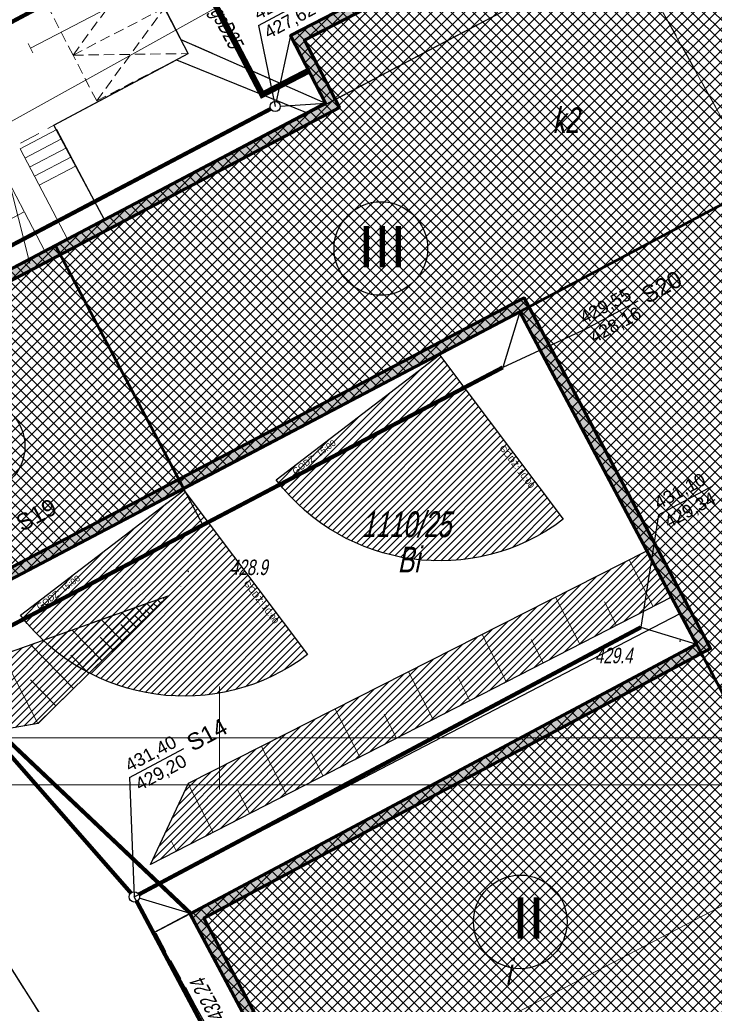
# Model space of a CAD drawing. Header units: metres. Extents: x 7408630 to 7411134, y 5569633 to 5570339.
# Tile 18 of 76: x 7410290 to 7410324, y 5569987 to 5570035. Entities that reach past the tile are written whole.
import ezdxf
from ezdxf.lldxf.tags import DXFTag

# ---------------------------------------------------------------- set-up
doc = ezdxf.new("R2010")
doc.units = ezdxf.units.M
doc.header["$MEASUREMENT"] = 0
for name, pattern in [('1.5_0.5', [2, 1.5, -0.5]), ('218-500', [1, 0.5, -0.5]), ('DASHED', [0.75, 0.5, -0.25]), ('mz1.0_0.5', [1.5, 1, -0.5]), ('mz1.25_0.5', [1.75, 1.25, -0.5])]:
    doc.linetypes.add(name, pattern=pattern)
for name, color, linetype, true_color in [('0 PZT - BUDYNEK OBJĘTY OPRACOWANIEM HATCH', 7, 'Continuous', 0x0d0d0d), ('1 PZT NASŁONECZNIENIE', 7, 'Continuous', 0xeb7500), ('_01_PZT - demontaże i rozbiórki', 7, 'Continuous', 0xd85c46)]:
    doc.layers.add(name, color=color, linetype=linetype, true_color=true_color)
doc.layers.add('0 PZT - SKARPY', color=7, linetype='Continuous', lineweight=30, true_color=0x395530)
doc.layers.add('0 PZT - skarpy hatch', color=7, linetype='Continuous', lineweight=5, true_color=0x517944)
for name, color, linetype, lineweight in [('210-Oznaczenie użytku', 7, 'Continuous', 0), ('211-Nr działki', 7, 'Continuous', 0), ('217-Granica konturu klasyfikcyjnego', 7, 'Continuous', 0), ('218-Granica użytku', 7, 'Continuous', 0), ('219-Linia granicy', 7, 'Continuous', 0), ('312-Budynek (powierzchnia)', 7, 'Continuous', 0), ('312-Numer ewidencyjny budynku-Atr124', 7, 'Continuous', 0), ('352-schody (powierzchnia)', 7, 'Continuous', 0), ('_Gaz', 40, 'GAZ_LINE', 25), ('_Kan-deszczowa', 82, 'KANSAN_LINE', 25), ('chodnik (powierzchnia)', 7, 'Continuous', 0), ('jezdnia (powierzchnia)', 7, 'Continuous', 0), ('mapa krzyze', 7, 'Continuous', 0), ('Obrys', 2, 'Continuous', 60), ('Opis', 8, 'Continuous', 13), ('przewód gazowy (linia)', 7, 'Continuous', 0), ('przewód gazowy (linia)-Atr1', 7, 'Continuous', 0), ('przewód kanalizacyjny (linia)', 7, 'Continuous', 0), ('punkt wysokościowy naturalny', 7, 'Continuous', 0), ('punkt wysokościowy naturalny-Atr2', 7, 'Continuous', 0), ('punkt wysokościowy sztuczny-Atr2', 7, 'Continuous', 0), ('punkt zmiany cech lub źródła danych o położeniu przewodu (sieć gazowa)', 7, 'Continuous', 0), ('SDRPK_420', 7, 'Continuous', 0), ('skarpa nieumocniona (powierzchnia)', 7, 'Continuous', 0)]:
    doc.layers.add(name, color=color, linetype=linetype, lineweight=lineweight)
doc.layers.add('_MAPA', color=7, linetype='Continuous')
doc.styles.add('ARIAL', font='tahoma.ttf')
doc.styles.get("Standard").update_dxf_attribs({"font": 'arial.ttf'})
tags = doc.linetypes.add('FH1_LINE', pattern='A,1,-0.2,["X",Standard,S=0.2,R=0,X=-0.1,Y=-0.1],-0.2', length=1.4).pattern_tags.tags
tags[15:16] = [DXFTag(74, 4), DXFTag(75, 0), DXFTag(340, '0'), DXFTag(46, 1.0), DXFTag(50, 0.0), DXFTag(44, 0.0), DXFTag(45, 0.0)]
tags[4:5] = [DXFTag(74, 4), DXFTag(75, 0), DXFTag(340, '0'), DXFTag(46, 1.0), DXFTag(50, 0.0), DXFTag(44, 0.0), DXFTag(45, 0.0)]
doc.linetypes.add('GAZ_LINE', pattern='A,0.5,-0.2,["G",ARIAL,S=0.1,R=0,X=-0.1,Y=-0.05],-0.25', length=0.95)
doc.linetypes.add('KANSAN_LINE', pattern='A,0.5,-0.2,["KS",ARIAL,S=0.1,R=0,X=-0.1,Y=-0.05],-0.25', length=0.95)
pattern_1 = [(45, (0, 0), (-0.1767766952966, 0.1767766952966), [])]

# ---------------------------------------------------------------- blocks, each defined once
blk = doc.blocks.new('MIEJSCE POSTOJOWE')
at = {"layer": 'SDRPK_420', "color": 7, "linetype": 'DASHED', "lineweight": 13}
blk.add_lwpolyline([(7390925.942, 5525336.927), (7390925.942, 5525339.427), (7390930.942, 5525339.427), (7390930.942, 5525336.927)], close=True, dxfattribs=at)
for points in [[(7390925.942, 5525339.427), (7390930.942, 5525336.927)], [(7390925.942, 5525336.927), (7390930.942, 5525339.427)]]:
    blk.add_lwpolyline(points, dxfattribs=at)
blk = doc.blocks.new('701_1')
at = {"layer": 'punkt zmiany cech lub źródła danych o położeniu przewodu (sieć gazowa)', "color": 7, "linetype": 'Continuous', "lineweight": 13}
blk.add_line((0, -2.5), (0, 2.5), dxfattribs=at)
blk = doc.blocks.new('801_1')
at = {"layer": 'punkt wysokościowy naturalny', "linetype": 'Continuous', "lineweight": 13}
h = blk.add_hatch(color=7, dxfattribs=at)
edge = h.paths.add_edge_path()
edge.add_arc((0, 0), 0.45, 0, 360)
blk = doc.blocks.new('A$C92b4fa8d')
at = {"layer": '217-Granica konturu klasyfikcyjnego', "color": 3, "linetype": '1.5_0.5', "lineweight": 13, "flags": 128}
blk.add_lwpolyline([(112.67, 101.11), (140.78, 50.59)], dxfattribs=at)
at = {"layer": '218-Granica użytku', "color": 7, "linetype": '218-500', "lineweight": 13, "flags": 128}
blk.add_lwpolyline([(112.67, 101.11), (140.78, 50.59)], dxfattribs=at)
at = {"layer": '219-Linia granicy', "color": 96, "linetype": 'Continuous', "lineweight": 13, "flags": 128}
for points in [[(112.67, 101.11), (140.78, 50.59)], [(80.81, 19.18), (136.04, 47.91)]]:
    blk.add_lwpolyline(points, dxfattribs=at)
at = {"layer": '312-Budynek (powierzchnia)', "color": 7, "linetype": 'Continuous', "lineweight": 53, "flags": 128}
for points in [[(103.45, 84.07), (114.85, 89.96)], [(105.15, 80.79), (103.45, 84.07)], [(92.04, 73.89), (105.15, 80.79)], [(125.45, 76.45), (114.58, 70.67)], [(92.04, 73.89), (80.74, 67.93)], [(98.25, 62.12), (92.04, 73.89)], [(114.58, 70.67), (98.25, 62.12)], [(114.58, 70.67), (125.93, 49.31)], [(86.94, 56.15), (98.25, 62.12)], [(136.71, 54.97), (125.93, 49.31), (132.76, 36.46), (110.85, 24.81), (110.12, 26.08), (106.98, 24.4), (101.68, 34.37), (102.2, 34.65), (98.57, 41.46)], [(123.15, 54.54), (98.57, 41.46)]]:
    blk.add_lwpolyline(points, dxfattribs=at)
at = {"layer": '352-schody (powierzchnia)', "color": 7, "linetype": 'Continuous', "lineweight": 13, "flags": 128}
for points in [[(90.33, 78.58), (92.63, 74.2), (94.42, 75.14), (92.11, 79.52), (90.33, 78.58)], [(89.13, 78.18), (86.56, 76.83), (88.96, 72.27), (91.53, 73.62), (89.13, 78.18)]]:
    blk.add_lwpolyline(points, close=True, dxfattribs=at)
for points in [[(92.34, 79.07), (90.56, 78.13)], [(92.58, 78.63), (90.79, 77.69)], [(92.82, 78.19), (91.03, 77.25)], [(93.05, 77.75), (91.26, 76.81)], [(87.96, 74.17), (90.53, 75.52)]]:
    blk.add_lwpolyline(points, dxfattribs=at)
at = {"layer": 'chodnik (powierzchnia)', "color": 7, "linetype": 'mz1.0_0.5', "lineweight": 13, "flags": 128}
for points in [[(94, 91.88), (98.49, 83.2), (86.56, 76.83)], [(105.15, 80.79), (98.13, 83.89)], [(104.25, 80.32), (97.92, 82.9)]]:
    blk.add_lwpolyline(points, dxfattribs=at)
blk.add_lwpolyline([(87.92, 31.51), (88.37, 34.03), (88.56, 33.98), (92.53, 34.7), (99.42, 35.95), (96.89, 40.59), (98.57, 41.46), (102.2, 34.65), (101.68, 34.37), (100.65, 33.71), (87.92, 31.51)], close=True, dxfattribs=at)
at = {"layer": 'jezdnia (powierzchnia)', "color": 7, "linetype": '1.5_0.5', "lineweight": 13, "flags": 128}
blk.add_lwpolyline([(70.09, 80.48), (63.46, 78.66), (66.27, 74.88), (70.1, 66.07), (80.85, 46.65), (88.56, 33.98), (92.51, 34.67), (83.27, 49.3), (76.87, 60.16), (72.72, 68.52), (73.76, 69.68), (73.06, 71.08), (71.69, 70.3), (69.13, 78.22), (69.27, 79.32), (70.09, 80.48)], close=True, dxfattribs=at)
at = {"layer": 'mapa krzyze', "color": 7, "linetype": 'Continuous', "lineweight": 0}
for p, q in [((100, 52.5), (100, 50)), ((100, 50), (100, 47.5))]:
    blk.add_line(p, q, dxfattribs=at)
at = {"layer": 'mapa krzyze', "color": 7, "linetype": 'Continuous', "lineweight": 0, "flags": 128}
blk.add_lwpolyline([(-56.064, 50), (200, 50), (200, 178.142)], dxfattribs=at)
at = {"layer": 'przewód gazowy (linia)', "color": 40, "linetype": 'Continuous', "lineweight": 13, "flags": 128}
for points in [[(90.84, 83.46), (141.14, 109.61), (148.31, 97.9), (151.72, 91.37), (152.56, 84.36), (171.91, 48.43)], [(98.75, 87.57), (102.05, 81.26), (103.66, 81.96)]]:
    blk.add_lwpolyline(points, dxfattribs=at)
at = {"layer": 'przewód kanalizacyjny (linia)', "color": 36, "linetype": 'Continuous', "lineweight": 13, "flags": 128}
for points in [[(90.81, 73.02), (89.15, 79.5), (103.94, 87.71), (121.08, 97.22)], [(98.57, 41.46), (85.9, 53.52), (78.2, 66.35), (62.97, 83.08)]]:
    blk.add_lwpolyline(points, dxfattribs=at)
at = {"layer": 'skarpa nieumocniona (powierzchnia)', "color": 7, "linetype": 'Continuous', "lineweight": 13}
for p, q in [((97.51, 56.9), (97.5, 56.9)), ((96.79, 56.19), (96.46, 56.53)), ((96.97, 56.37), (96.84, 56.49)), ((97.15, 56.54), (96.98, 56.71)), ((97.33, 56.72), (97.29, 56.76)), ((95.96, 55.37), (95.25, 56.1)), ((96.22, 55.63), (95.92, 55.93)), ((96.43, 55.84), (95.94, 56.34)), ((96.61, 56.02), (96.4, 56.22)), ((95.28, 54.71), (94.26, 55.75)), ((95.65, 55.07), (95.22, 55.5)), ((94.3, 53.75), (92.84, 55.24)), ((92.92, 52.39), (90.83, 54.53)), ((94.83, 54.27), (94.22, 54.89)), ((91.19, 50.7), (89.48, 54.05)), ((93.67, 53.13), (92.79, 54.02)), ((92.07, 51.55), (90.83, 52.82))]:
    blk.add_line(p, q, dxfattribs=at)
at = {"layer": 'skarpa nieumocniona (powierzchnia)', "color": 7, "linetype": 'mz1.25_0.5', "lineweight": 13, "flags": 128}
blk.add_lwpolyline([(75.75, 66.91), (79.33, 60.64), (85.26, 52.55), (97.51, 56.9), (91.2, 50.7), (83.27, 49.3), (76.87, 60.16), (72.72, 68.52), (75.75, 66.91)], close=True, dxfattribs=at)
for points in [[(96.65, 43.85), (98.5, 47.8), (120.74, 59.07)], [(121.94, 56.83), (96.65, 43.85)]]:
    blk.add_lwpolyline(points, dxfattribs=at)
at = {"layer": 'skarpa nieumocniona (powierzchnia)', "color": 7, "linetype": 'Continuous', "lineweight": 13, "flags": 128}
for points in [[(121.05, 56.37), (119.88, 58.64)], [(98.13, 57.34), (98.12, 57.36)], [(117.49, 54.55), (116.31, 56.83)], [(119.27, 55.46), (118.69, 56.6)], [(113.93, 52.71), (112.75, 55.02)], [(115.71, 53.64), (115.12, 54.78)], [(110.37, 50.89), (109.18, 53.21)], [(112.15, 51.8), (111.56, 52.96)], [(106.81, 49.07), (105.61, 51.4)], [(108.59, 49.98), (107.99, 51.15)], [(103.25, 47.24), (102.04, 49.59)], [(105.03, 48.15), (104.43, 49.32)], [(99.7, 45.41), (98.48, 47.77)], [(101.47, 46.32), (100.86, 47.51)], [(97.92, 44.49), (97.67, 44.98)]]:
    blk.add_lwpolyline(points, dxfattribs=at)
at = {"layer": 'punkt wysokościowy naturalny', "color": 7, "linetype": 'Continuous', "lineweight": 13, "xscale": 0.1, "yscale": 0.1, "zscale": 0.1}
for p in [(98.49, 58.08), (122.35, 54.7)]:
    blk.add_blockref('801_1', p, dxfattribs=at)
at = {"layer": 'punkt zmiany cech lub źródła danych o położeniu przewodu (sieć gazowa)', "color": 7, "linetype": 'Continuous', "lineweight": 13, "xscale": 0.09999999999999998, "yscale": 0.09999999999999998, "zscale": 0.09999999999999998, "rotation": 27.408}
blk.add_blockref('701_1', (90.84, 83.46), dxfattribs=at)
at = {"layer": '210-Oznaczenie użytku', "color": 7, "linetype": 'Continuous', "lineweight": 13, "insert": (108.642, 58.026), "char_height": 1.25, "attachment_point": 7, "line_spacing_factor": 0.6}
blk.add_mtext('\\FWORKING_1250;\\Q12;\\H1x;\\W0.72;Bi', dxfattribs=at)
at = {"layer": '211-Nr działki', "color": 96, "linetype": 'Continuous', "lineweight": 13, "insert": (106.892, 59.721), "char_height": 1.25, "attachment_point": 7, "line_spacing_factor": 0.6}
blk.add_mtext('\\FWORKING_1250;\\Q12;\\H1x;\\W0.72;1110/25', dxfattribs=at)
at = {"layer": '312-Numer ewidencyjny budynku-Atr124', "color": 7, "lineweight": 13, "char_height": 1.25, "attachment_point": 7, "line_spacing_factor": 0.6}
for s, insert in [('\\FWORKING_1250;\\Q12;\\H1x;\\W0.72;k2', (116.16, 79.343)), ('\\FWORKING_1250;\\Q12;\\H1x;\\W0.72;i', (113.88, 38.033))]:
    blk.add_mtext(s, dxfattribs=dict(at, insert=insert))
at = {"layer": 'przewód gazowy (linia)-Atr1', "color": 7, "lineweight": 13, "insert": (99.759, 85.362), "char_height": 0.75, "attachment_point": 4, "rotation": 297.609, "line_spacing_factor": 0.6}
blk.add_mtext('\\FWORKING_1250;\\Q12;\\H1x;\\W0.725;gsD25', dxfattribs=at)
at = {"layer": 'punkt wysokościowy naturalny-Atr2', "color": 7, "lineweight": 13, "char_height": 0.75, "attachment_point": 7, "line_spacing_factor": 0.6}
for s, insert in [('\\FWORKING_1250;\\Q12;\\H1x;\\W0.725;428.9', (100.52, 57.89)), ('\\FWORKING_1250;\\Q12;\\H1x;\\W0.725;429.4', (118.22, 53.61))]:
    blk.add_mtext(s, dxfattribs=dict(at, insert=insert))
at = {"layer": 'punkt wysokościowy sztuczny-Atr2', "color": 7, "lineweight": 13, "insert": (99.65, 36.1), "char_height": 0.75, "attachment_point": 1, "rotation": 118.602, "line_spacing_factor": 0.6}
blk.add_mtext('\\FWORKING_1250;\\Q12;\\H1x;\\W0.733333;432.24', dxfattribs=at)

msp = doc.modelspace()

# ---------------------------------------------------------------- hatches: boundary and pattern name
at = {"layer": '0 PZT - BUDYNEK OBJĘTY OPRACOWANIEM HATCH', "linetype": 'Continuous', "lineweight": 13}
h = msp.add_hatch(dxfattribs=at)
h.set_pattern_fill('ANSI37', color=256, scale=3)
h.set_pattern_definition([(45, (0, 0), (-0.265165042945, 0.265165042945), []), (135, (0, 0), (-0.265165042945, -0.265165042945), [])])
h.paths.add_polyline_path([(7410286.94, 5570006.15), (7410280.74, 5570017.93), (7410305.15, 5570030.79), (7410303.45, 5570034.07), (7410314.85, 5570039.96), (7410316.48, 5570036.72), (7410334.99997, 5570046.40998), (7410341.16, 5570034.74), (7410325.45, 5570026.45), (7410328.1, 5570021.38), (7410330.73, 5570022.68), (7410333.65987, 5570017.10024), (7410333.06177, 5570016.78662), (7410335.97294, 5570011.24154), (7410333.96992, 5570010.19015), (7410336.71, 5570004.97), (7410325.92991, 5569999.30995), (7410332.76, 5569986.46), (7410310.85, 5569974.81), (7410310.12, 5569976.08), (7410306.97553, 5569974.40841), (7410301.68, 5569984.37), (7410302.2, 5569984.65), (7410298.57477, 5569991.46254), (7410323.15, 5570004.54), (7410314.58, 5570020.67)])
at = {"layer": '0 PZT - skarpy hatch'}
h = msp.add_hatch(dxfattribs=at)
h.set_pattern_fill('ANSI31', color=256, scale=2)
h.set_pattern_definition(pattern_1)
h.paths.add_polyline_path([(7410297.51, 5570006.9), (7410291.19, 5570000.7), (7410283.27, 5569999.3), (7410276.87, 5570010.16), (7410272.72, 5570018.52), (7410275.75, 5570016.91), (7410279.33, 5570010.64), (7410285.26, 5570002.55)])
h = msp.add_hatch(dxfattribs=at)
h.set_pattern_fill('ANSI31', color=256, scale=2)
h.set_pattern_definition(pattern_1)
h.paths.add_polyline_path([(7410296.65, 5569993.85), (7410298.5, 5569997.8), (7410320.74, 5570009.07), (7410321.94, 5570006.83)])
at = {"layer": 'Obrys'}
h = msp.add_hatch(color=256, dxfattribs=at)
h.dxf.hatch_style = 1
h.paths.add_polyline_path([(7410286.94, 5570006.15), (7410280.74, 5570017.93), (7410305.15, 5570030.79), (7410303.45, 5570034.07), (7410314.85, 5570039.96), (7410316.48, 5570036.72), (7410335, 5570046.41), (7410341.16, 5570034.74), (7410325.45, 5570026.45), (7410328.1, 5570021.38), (7410330.73, 5570022.68), (7410333.65987, 5570017.10024), (7410333.06177, 5570016.78662), (7410335.97294, 5570011.24154), (7410333.96992, 5570010.19015), (7410336.71, 5570004.97), (7410325.92991, 5569999.30995), (7410332.76, 5569986.46), (7410310.85, 5569974.81), (7410310.12, 5569976.08), (7410306.97553, 5569974.40841), (7410301.68, 5569984.37), (7410302.2, 5569984.65), (7410298.57477, 5569991.46254), (7410323.15, 5570004.54), (7410314.58, 5570020.67)])
h.paths.add_polyline_path([(7410287.14977, 5570006.82499), (7410281.41524, 5570017.72059), (7410305.82246, 5570030.57913), (7410304.12429, 5570033.85559), (7410314.63048, 5570039.28379), (7410316.26291, 5570036.03897), (7410334.81467, 5570045.8752), (7410340.64118, 5570035.01754), (7410324.77601, 5570026.66009), (7410327.88332, 5570020.71515), (7410330.51415, 5570022.01556), (7410332.98461, 5570017.31073), (7410332.38654, 5570016.99712), (7410335.2978, 5570011.45186), (7410333.29482, 5570010.40048), (7410336.03493, 5570005.18028), (7410325.25254, 5569999.51903), (7410332.08386, 5569986.66677), (7410311.0424, 5569975.47859), (7410310.31243, 5569976.74855), (7410307.18233, 5569975.08461), (7410302.35494, 5569984.16555), (7410302.87513, 5569984.44565), (7410299.25105, 5569991.25603), (7410323.82599, 5570004.33334), (7410314.78804, 5570021.34408)], flags=16)

# ---------------------------------------------------------------- linework, layer by layer
for points in [[(7410305.15, 5570030.79), (7410303.45421, 5570034.07217), (7410314.69, 5570039.88), (7410313.8, 5570041.61), (7410312.88, 5570042.07), (7410309.1526, 5570049.09677), (7410294.58111, 5570040.75661), (7410298.13, 5570033.89)], [(7410288.96611, 5570022.25839), (7410294.42217, 5570025.13589), (7410291.97407, 5570029.72083), (7410298.49, 5570033.2), (7410293.97539, 5570041.8655), (7410282.11103, 5570035.34803)], [(7410292.51, 5569984.67), (7410299.42, 5569985.95), (7410295.86966, 5569992.28859), (7410322.35402, 5570006.04214), (7410314.58, 5570020.67), (7410286.94, 5570006.15), (7410280.74, 5570017.93), (7410288.96, 5570022.27), (7410282.80618, 5570034.01709), (7410274.39, 5570029.2), (7410269.41691, 5570027.4073), (7410273.43, 5570016.04), (7410283.17248, 5569999.41579)], [(7410294.42, 5570025.14), (7410291.97407, 5570029.72083), (7410297.92462, 5570032.89812), (7410304.25, 5570030.32)], [(7410286.94, 5570006.15), (7410298.2618, 5570012.09763), (7410292.04999, 5570023.88848), (7410280.74436, 5570017.92173)]]:
    msp.add_lwpolyline(points, close=True)
for points in [[(7410280.74436, 5570017.92173), (7410335, 5570046.41)], [(7410266.27, 5570024.88), (7410263.46, 5570028.66), (7410270.09, 5570030.48), (7410269.27, 5570029.32), (7410269.13, 5570028.22), (7410273.43, 5570016.04), (7410283.3729, 5569999.09929), (7410292.51, 5569984.67), (7410299.42, 5569985.95), (7410296.83656, 5569990.56233), (7410298.60192, 5569991.47482), (7410302.2, 5569984.65), (7410301.67852, 5569984.37278), (7410300.83, 5569984.02), (7410300.65, 5569983.71), (7410287.94478, 5569981.59724), (7410278.55, 5569983.19), (7410274.54, 5569981.81), (7410272.81, 5569987.01), (7410288.56, 5569983.94), (7410273.98, 5570008.61), (7410270.1, 5570016.07), (7410266.27, 5570024.88)]]:
    msp.add_lwpolyline(points)
for centre in [(7410307.83052, 5570023.74293), (7410288.29412, 5570014.15081), (7410314.59418, 5569991.075)]:
    msp.add_circle(centre, 2.27067)
at = {"layer": '0 PZT - SKARPY'}
for points in [[(7410297.51, 5570006.9), (7410291.19, 5570000.7), (7410283.27, 5569999.3), (7410276.87, 5570010.16), (7410272.72, 5570018.52), (7410275.75, 5570016.91), (7410279.33, 5570010.64), (7410285.26, 5570002.55)], [(7410296.65, 5569993.85), (7410298.5, 5569997.8), (7410320.74, 5570009.07), (7410321.94, 5570006.83)]]:
    msp.add_lwpolyline(points, close=True, dxfattribs=at)
at = {"layer": '_Gaz', "linetype": 'Continuous', "const_width": 0.3}
msp.add_lwpolyline([(7410298.75, 5570037.57), (7410302.07879, 5570031.20495), (7410304.33368, 5570032.36997)], dxfattribs=at)
at = {"layer": '_Kan-deszczowa', "linetype": 'Continuous'}
for points in [[(7410303.45421, 5570034.07218), (7410302.75828, 5570030.8765)], [(7410302.95457, 5570030.64833), (7410305.15, 5570030.79)], [(7410314.58, 5570020.67), (7410313.74782, 5570017.97366)], [(7410298.2618, 5570012.09763), (7410299.19192, 5570010.32707)], [(7410320.44603, 5570005.36665), (7410323.15, 5570004.54)], [(7410298.5328, 5569991.4954), (7410296.10926, 5569992.21722)]]:
    msp.add_lwpolyline(points, dxfattribs=at)
at = {"layer": '_Kan-deszczowa', "linetype": 'Continuous', "const_width": 0.2}
for points in [[(7410278.72598, 5570017.99923), (7410302.4839, 5570030.5157)], [(7410313.74782, 5570017.97366), (7410286.32225, 5570003.56631)], [(7410296.09036, 5569992.40603), (7410320.44603, 5570005.36665)], [(7410295.70501, 5569992.47671), (7410286.26558, 5570003.26192)], [(7410307.24535, 5569970.91133), (7410295.9871, 5569992.06789)]]:
    msp.add_lwpolyline(points, dxfattribs=at)
at = {"layer": '_Kan-deszczowa', "linetype": 'Continuous'}
for centre in [(7410302.70508, 5570030.63223), (7410295.86966, 5569992.28859)]:
    msp.add_circle(centre, 0.25, dxfattribs=at)
at = {"layer": 'Obrys'}
for points in [[(7410332.76, 5569986.46), (7410310.85, 5569974.81), (7410310.12, 5569976.08), (7410306.97553, 5569974.40841), (7410301.68, 5569984.37), (7410302.2, 5569984.65), (7410298.57477, 5569991.46254), (7410323.15, 5570004.54), (7410314.58, 5570020.67), (7410286.94, 5570006.15), (7410280.74, 5570017.93), (7410305.15, 5570030.79), (7410303.45, 5570034.07), (7410314.85, 5570039.96)], [(7410340.64118, 5570035.01754), (7410324.77601, 5570026.66009), (7410327.88332, 5570020.71515), (7410330.51415, 5570022.01556), (7410332.98461, 5570017.31073), (7410332.38654, 5570016.99712), (7410335.2978, 5570011.45186), (7410333.29482, 5570010.40048), (7410336.03493, 5570005.18028), (7410325.25254, 5569999.51903), (7410332.08386, 5569986.66677), (7410311.0424, 5569975.47859), (7410310.31243, 5569976.74855), (7410307.18233, 5569975.08461), (7410302.35494, 5569984.16555), (7410302.87513, 5569984.44565), (7410299.25105, 5569991.25603), (7410323.82599, 5570004.33334), (7410314.78804, 5570021.34408), (7410287.14977, 5570006.82499), (7410281.41524, 5570017.72059), (7410305.82246, 5570030.57913), (7410304.12429, 5570033.85559), (7410314.63048, 5570039.28379)]]:
    msp.add_lwpolyline(points, dxfattribs=at)

# ---------------------------------------------------------------- block references
at = {"layer": 'Opis', "linetype": 'Continuous', "rotation": 27.33141911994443}
for p in [(3381333.97882, -2731931.9726), (3381335.12666, -2731934.19351)]:
    msp.add_blockref('MIEJSCE POSTOJOWE', p, dxfattribs=at)

# ---------------------------------------------------------------- texts
at = {"char_height": 2, "width": 2.0859689, "attachment_point": 1}
for s, insert in [('III', (7410306.73788, 5570024.83511)), ('II', (7410314.21939, 5569992.25791))]:
    msp.add_mtext(s, dxfattribs=dict(at, insert=insert))

# ---------------------------------------------------------------- next in the draw order: block references
at = {"layer": '_MAPA'}
msp.add_blockref('A$C92b4fa8d', (7410200, 5569950), dxfattribs=at)

# ---------------------------------------------------------------- next in the draw order: hatches: boundary and pattern name
at = {"layer": '1 PZT NASŁONECZNIENIE'}
h = msp.add_hatch(dxfattribs=at)
h.set_pattern_fill('ANSI31', color=256, scale=2)
h.set_pattern_definition([(45, (12.4058, 6.56518), (-0.1767766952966, 0.1767766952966), [])])
edge = h.paths.add_edge_path()
edge.add_line((7410310.67558, 5570018.57725), (7410316.68428, 5570010.607))
edge.add_arc((7410310.68002, 5570018.54229), 9.95088, 217.253991, 307.11309, ccw=False)
edge.add_line((7410302.75952, 5570012.51853), (7410310.67411, 5570018.57921))
h = msp.add_hatch(dxfattribs=at)
h.set_pattern_fill('ANSI31', color=256, scale=2)
h.set_pattern_definition(pattern_1)
edge = h.paths.add_edge_path()
edge.add_line((7410298.26978, 5570012.01208), (7410304.27848, 5570004.04183))
edge.add_arc((7410298.27422, 5570011.97712), 9.95088, 217.253991, 307.11309, ccw=False)
edge.add_line((7410290.35372, 5570005.95336), (7410298.26831, 5570012.01403))

# ---------------------------------------------------------------- next in the draw order: linework, layer by layer
at = {"color": 84}
for p, q in [((7410301.89035, 5570034.55857), (7410304.51642, 5570035.96949)), ((7410301.89035, 5570034.55857), (7410302.70508, 5570030.63223)), ((7410317.69652, 5570019.79643), (7410320.32258, 5570021.20736)), ((7410317.69652, 5570019.79643), (7410313.74782, 5570017.97366)), ((7410321.30844, 5570010.81678), (7410323.93451, 5570012.22771)), ((7410321.30844, 5570010.81678), (7410320.44603, 5570005.36665)), ((7410295.64094, 5569998.07652), (7410298.26701, 5569999.48745)), ((7410295.64094, 5569998.07652), (7410295.86966, 5569992.28859))]:
    msp.add_line(p, q, dxfattribs=at)
msp.add_lwpolyline([(7410280.72362, 5570017.92137), (7410335, 5570046.41)])
msp.add_lwpolyline([(7410296.79869, 5569990.54275), (7410295.86966, 5569992.28859), (7410322.35236, 5570006.04128), (7410323.15113, 5570004.53965)], close=True)
at = {"layer": '1 PZT NASŁONECZNIENIE'}
for points in [[(7410310.67558, 5570018.57725), (7410316.68428, 5570010.607, -0.41349347), (7410302.75952, 5570012.51853), (7410310.67411, 5570018.57921)], [(7410298.26978, 5570012.01208), (7410304.27848, 5570004.04183, -0.41349347), (7410290.35372, 5570005.95336), (7410298.26831, 5570012.01403)]]:
    msp.add_lwpolyline(points, format="xyb", dxfattribs=at)
at = {"layer": '219-Linia granicy', "elevation": 0}
msp.add_lwpolyline([(7410165.26831, 5569997.71524), (7410493.74317, 5569997.71524)], dxfattribs=at)
at = {"layer": '_01_PZT - demontaże i rozbiórki', "color": 22, "linetype": 'FH1_LINE', "ltscale": 2, "true_color": 0xd22222, "const_width": 0.2}
msp.add_lwpolyline([(7410298.59133, 5569991.4949), (7410285.9, 5570003.52), (7410278.2, 5570016.35), (7410280.74435, 5570017.92173)], dxfattribs=at)
at = {"layer": '_Kan-deszczowa', "linetype": 'Continuous', "const_width": 0.2}
msp.add_lwpolyline([(7410275.5071, 5570027.03245), (7410275.5071, 5570027.03245), (7410321.53646, 5570051.6191)], dxfattribs=at)

# ---------------------------------------------------------------- next in the draw order: texts
at = {"layer": '1 PZT NASŁONECZNIENIE', "color": 0, "char_height": 0.3, "width": 3.6381135, "attachment_point": 1}
for s, insert, rotation in [('GODZ: 15:00', (7410303.50066, 5570013.00314, 0), 36.473788), ('GODZ: 10:00', (7410313.80524, 5570014.24051), 306.919336), ('GODZ: 15:00', (7410291.09486, 5570006.43797, 0), 36.473788), ('GODZ: 10:00', (7410301.39944, 5570007.67534), 306.919336)]:
    msp.add_mtext(s, dxfattribs=dict(at, insert=insert, rotation=rotation))
at = {"layer": '_Kan-deszczowa', "linetype": 'Continuous', "attachment_point": 1, "rotation": 28.197993}
for s, insert, char_height, width in [('428,58\\P427,62', (7410301.59119, 5570035.3701), 0.625, 4.5476419), ('S20', (7410320.36813, 5570021.75722), 0.8125, 5.9119344), ('429,55\\P428,16', (7410317.39735, 5570020.60797), 0.625, 4.5476419), ('431,10\\P429,34', (7410321.00928, 5570011.62832), 0.625, 4.5476419), ('S19', (7410290.02839, 5570010.70012), 0.8125, 5.9119344), ('S14', (7410298.31256, 5570000.03731), 0.8125, 5.9119344), ('431,40\\P429,20', (7410295.34178, 5569998.88806), 0.625, 4.5476419)]:
    msp.add_mtext(s, dxfattribs=dict(at, insert=insert, char_height=char_height, width=width))

doc.saveas('drawing.dxf')
